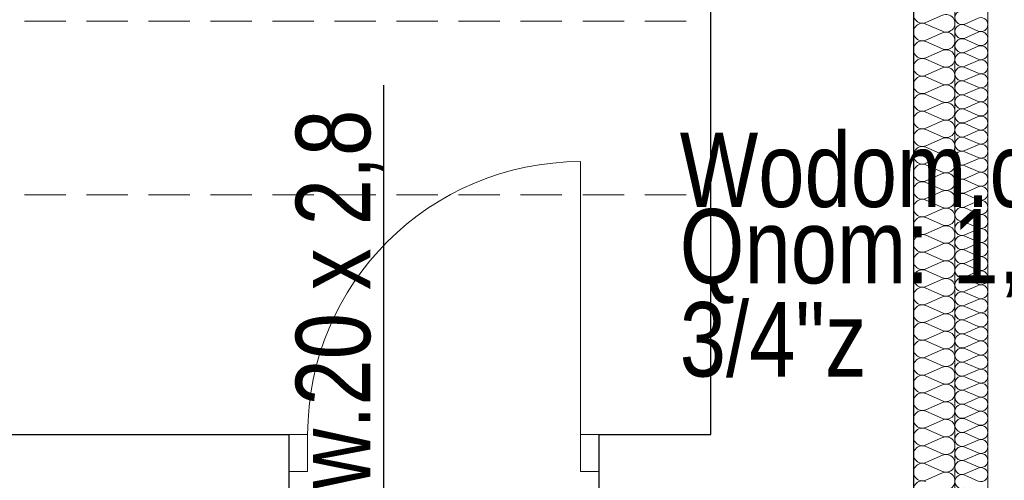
# Model space of a CAD drawing. Extents: x -438200 to -357500, y 15000 to 163871.
# Tile 59 of 148: x -416856 to -414475, y 71358 to 72473. Entities that reach past the tile are written whole.
import ezdxf
from ezdxf.lldxf.tags import DXFTag

# ---------------------------------------------------------------- set-up
doc = ezdxf.new("R2010")
doc.units = 0
doc.header["$MEASUREMENT"] = 0
doc.linetypes.add('Krawędzie ukryte', pattern=[150, 100, -50])
for name, color, linetype in [('#podkład', 252, 'Continuous'), ('Arch ocieplenie', 252, 'Continuous'), ('Inwent Izolacje', 252, 'Continuous'), ('IS_Text_Armatury_Wodociag', 7, 'Continuous')]:
    doc.layers.add(name, color=color, linetype=linetype)
for name, color, linetype, lineweight in [('Arch ocieplenie_Nr_Pióra__44', 252, 'Continuous', 13), ('Arch wykończenie_Nr_Pióra__3', 252, 'Continuous', 18), ('Inwent Izolacje_Nr_Pióra__44', 252, 'Continuous', 13), ('INWENT. DRZWI_Nr_Pióra__5', 252, 'Continuous', 13), ('INWENT.ŚCIANY_Nr_Pióra__1', 252, 'Continuous', 25), ('INWENT.ŚCIANY_Nr_Pióra__2', 252, 'Continuous', 13), ('Istniejące stropy_Nr_Pióra__5', 252, 'Continuous', 13)]:
    doc.layers.add(name, color=color, linetype=linetype, lineweight=lineweight)
doc.layers.add('IS_Opisy_działek_Wodociag', color=7, linetype='SOLID', true_color=0x000000)
doc.styles.get("Standard").update_dxf_attribs({"font": 'arial.ttf', "width": 0.8, "bigfont": 'BIGFONT.SHX'})
tags = doc.linetypes.add('SOLID', pattern=[10, 10, 0]).pattern_tags.tags
tags[6:7] = [DXFTag(74, 4), DXFTag(75, 0), DXFTag(340, '0'), DXFTag(46, 0.0), DXFTag(50, 0.0), DXFTag(44, 0.0), DXFTag(45, 0.0)]
tags[4:5] = [DXFTag(74, 4), DXFTag(75, 0), DXFTag(340, '0'), DXFTag(46, 0.0), DXFTag(50, 0.0), DXFTag(44, 0.0), DXFTag(45, 0.0)]

# ---------------------------------------------------------------- blocks, each defined once
blk = doc.blocks.new('Izolacja cieplna 14_186', base_point=(-414594.9, 57732.6))
at = {"layer": 'Arch ocieplenie_Nr_Pióra__44', "linetype": 'Continuous'}
for p, q in [((-414571.1, 62275.5), (-414538.8, 62289.7)), ((-414538.8, 62258.5), (-414571.1, 62272.7)), ((-414571.1, 62241.5), (-414538.8, 62255.7)), ((-414538.8, 62224.5), (-414571.1, 62238.7)), ((-414571.1, 62207.5), (-414538.8, 62221.6)), ((-414538.8, 62190.5), (-414571.1, 62204.6)), ((-414571.1, 62173.5), (-414538.8, 62187.6)), ((-414538.8, 62156.5), (-414571.1, 62170.6)), ((-414571.1, 62139.5), (-414538.8, 62153.6)), ((-414538.8, 62122.5), (-414571.1, 62136.6)), ((-414571.1, 62105.4), (-414538.8, 62119.6)), ((-414538.8, 62088.4), (-414571.1, 62102.6)), ((-414571.1, 62071.4), (-414538.8, 62085.6)), ((-414538.8, 62054.4), (-414571.1, 62068.6)), ((-414571.1, 62037.4), (-414538.8, 62051.6)), ((-414538.8, 62020.4), (-414571.1, 62034.5)), ((-414571.1, 62003.4), (-414538.8, 62017.5)), ((-414538.8, 61986.4), (-414571.1, 62000.5)), ((-414571.1, 61969.4), (-414538.8, 61983.5)), ((-414538.8, 61952.4), (-414571.1, 61966.5)), ((-414571.1, 61935.3), (-414538.8, 61949.5)), ((-414538.8, 61918.3), (-414571.1, 61932.5)), ((-414571.1, 61901.3), (-414538.8, 61915.5)), ((-414538.8, 61884.3), (-414571.1, 61898.5)), ((-414571.1, 61867.3), (-414538.8, 61881.5)), ((-414538.8, 61850.3), (-414571.1, 61864.5)), ((-414571.1, 61833.3), (-414538.8, 61847.4)), ((-414538.8, 61816.3), (-414571.1, 61830.4)), ((-414571.1, 61799.3), (-414538.8, 61813.4)), ((-414538.8, 61782.3), (-414571.1, 61796.4)), ((-414571.1, 61765.3), (-414538.8, 61779.4)), ((-414538.8, 61748.2), (-414571.1, 61762.4)), ((-414571.1, 61731.2), (-414538.8, 61745.4)), ((-414538.8, 61714.2), (-414571.1, 61728.4)), ((-414571.1, 61697.2), (-414538.8, 61711.4)), ((-414538.8, 61680.2), (-414571.1, 61694.4)), ((-414571.1, 61663.2), (-414538.8, 61677.3)), ((-414538.8, 61646.2), (-414571.1, 61660.3)), ((-414571.1, 61629.2), (-414538.8, 61643.3)), ((-414538.8, 61612.2), (-414571.1, 61626.3)), ((-414571.1, 61595.2), (-414538.8, 61609.3)), ((-414538.8, 61578.2), (-414571.1, 61592.3)), ((-414571.1, 61561.1), (-414538.8, 61575.3)), ((-414538.8, 61544.1), (-414571.1, 61558.3)), ((-414571.1, 61527.1), (-414538.8, 61541.3)), ((-414538.8, 61510.1), (-414571.1, 61524.3)), ((-414571.1, 61493.1), (-414538.8, 61507.3)), ((-414538.8, 61476.1), (-414571.1, 61490.2)), ((-414571.1, 61459.1), (-414538.8, 61473.2)), ((-414538.8, 61442.1), (-414571.1, 61456.2)), ((-414571.1, 61425.1), (-414538.8, 61439.2)), ((-414538.8, 61408.1), (-414571.1, 61422.2)), ((-414571.1, 61391), (-414538.8, 61405.2)), ((-414538.8, 61374), (-414571.1, 61388.2)), ((-414571.1, 61357), (-414538.8, 61371.2)), ((-414538.8, 61340), (-414571.1, 61354.2)), ((-414571.1, 61323), (-414538.8, 61337.2)), ((-414538.8, 61306), (-414571.1, 61320.2)), ((-414571.1, 61289), (-414538.8, 61303.1)), ((-414538.8, 61272), (-414571.1, 61286.1)), ((-414571.1, 61255), (-414538.8, 61269.1)), ((-414538.8, 61238), (-414571.1, 61252.1)), ((-414571.1, 61221), (-414538.8, 61235.1)), ((-414538.8, 61203.9), (-414571.1, 61218.1)), ((-414571.1, 61186.9), (-414538.8, 61201.1)), ((-414538.8, 61169.9), (-414571.1, 61184.1))]:
    blk.add_line(p, q, dxfattribs=at)
for centre, start_param, end_param in [((-414577.9, 62291.1), 4.299595, 8.266774), ((-414532, 62274.1), 1.158003, 5.125183), ((-414577.9, 62257.1), 4.299595, 8.266774), ((-414532, 62240.1), 1.158003, 5.125183), ((-414577.9, 62223.1), 4.299595, 8.266774), ((-414532, 62206.1), 1.158003, 5.125183), ((-414577.9, 62189.1), 4.299595, 8.266774), ((-414532, 62172), 1.158003, 5.125183), ((-414577.9, 62155), 4.299595, 8.266774), ((-414577.9, 62121), 4.299595, 8.266774), ((-414532, 62138), 1.158003, 5.125183), ((-414532, 62104), 1.158003, 5.125183), ((-414577.9, 62087), 4.299595, 8.266774), ((-414577.9, 62053), 4.299595, 8.266774), ((-414532, 62070), 1.158003, 5.125183), ((-414532, 62036), 1.158003, 5.125183), ((-414577.9, 62019), 4.299595, 8.266774), ((-414532, 62002), 1.158003, 5.125183), ((-414577.9, 61984.9), 4.299595, 8.266774), ((-414532, 61967.9), 1.158003, 5.125183), ((-414577.9, 61950.9), 4.299595, 8.266774), ((-414532, 61933.9), 1.158003, 5.125183), ((-414577.9, 61916.9), 4.299595, 8.266774), ((-414577.9, 61882.9), 4.299595, 8.266774), ((-414532, 61899.9), 1.158003, 5.125183), ((-414532, 61865.9), 1.158003, 5.125183), ((-414577.9, 61848.9), 4.299595, 8.266774), ((-414577.9, 61814.9), 4.299595, 8.266774), ((-414532, 61831.9), 1.158003, 5.125183), ((-414532, 61797.8), 1.158003, 5.125183), ((-414577.9, 61780.8), 4.299595, 8.266774), ((-414532, 61763.8), 1.158003, 5.125183), ((-414577.9, 61746.8), 4.299595, 8.266774), ((-414532, 61729.8), 1.158003, 5.125183), ((-414577.9, 61712.8), 4.299595, 8.266774), ((-414532, 61695.8), 1.158003, 5.125183), ((-414577.9, 61678.8), 4.299595, 8.266774), ((-414577.9, 61644.8), 4.299595, 8.266774), ((-414532, 61661.8), 1.158003, 5.125183), ((-414532, 61627.8), 1.158003, 5.125183), ((-414577.9, 61610.7), 4.299595, 8.266774), ((-414577.9, 61576.7), 4.299595, 8.266774), ((-414532, 61593.7), 1.158003, 5.125183), ((-414532, 61559.7), 1.158003, 5.125183), ((-414577.9, 61542.7), 4.299595, 8.266774), ((-414532, 61525.7), 1.158003, 5.125183), ((-414577.9, 61508.7), 4.299595, 8.266774), ((-414532, 61491.7), 1.158003, 5.125183), ((-414577.9, 61474.7), 4.299595, 8.266774), ((-414532, 61457.7), 1.158003, 5.125183), ((-414577.9, 61440.6), 4.299595, 8.266774), ((-414577.9, 61406.6), 4.299595, 8.266774), ((-414532, 61423.6), 1.158003, 5.125183), ((-414532, 61389.6), 1.158003, 5.125183), ((-414577.9, 61372.6), 4.299595, 8.266774), ((-414577.9, 61338.6), 4.299595, 8.266774), ((-414532, 61355.6), 1.158003, 5.125183), ((-414532, 61321.6), 1.158003, 5.125183), ((-414577.9, 61304.6), 4.299595, 8.266774), ((-414532, 61287.6), 1.158003, 5.125183), ((-414577.9, 61270.6), 4.299595, 8.266774), ((-414532, 61253.5), 1.158003, 5.125183), ((-414577.9, 61236.5), 4.299595, 8.266774), ((-414532, 61219.5), 1.158003, 5.125183), ((-414577.9, 61202.5), 4.299595, 8.266774), ((-414577.9, 61168.5), 4.299595, 8.266774), ((-414532, 61185.5), 1.158003, 5.125183)]:
    blk.add_ellipse(centre, major_axis=(-17, 0), ratio=0.999704, start_param=start_param, end_param=end_param, dxfattribs=at)
blk = doc.blocks.new('Izolacja cieplna 14_328', base_point=(-414694.9, 72092.6))
at = {"layer": 'Inwent Izolacje_Nr_Pióra__44', "linetype": 'Continuous'}
for p, q in [((-414624.7, 62296.8), (-414665.1, 62279.1)), ((-414665.1, 62275.5), (-414624.7, 62257.8)), ((-414624.7, 62254.2), (-414665.1, 62236.5)), ((-414665.1, 62233), (-414624.7, 62215.2)), ((-414624.7, 62211.7), (-414665.1, 62193.9)), ((-414665.1, 62190.4), (-414624.7, 62172.7)), ((-414624.7, 62169.1), (-414665.1, 62151.4)), ((-414665.1, 62147.8), (-414624.7, 62130.1)), ((-414624.7, 62126.5), (-414665.1, 62108.8)), ((-414665.1, 62105.2), (-414624.7, 62087.5)), ((-414624.7, 62083.9), (-414665.1, 62066.2)), ((-414665.1, 62062.6), (-414624.7, 62044.9)), ((-414624.7, 62041.3), (-414665.1, 62023.6)), ((-414665.1, 62020), (-414624.7, 62002.3)), ((-414624.7, 61998.8), (-414665.1, 61981)), ((-414665.1, 61977.5), (-414624.7, 61959.7)), ((-414624.7, 61956.2), (-414665.1, 61938.5)), ((-414665.1, 61934.9), (-414624.7, 61917.2)), ((-414624.7, 61913.6), (-414665.1, 61895.9)), ((-414665.1, 61892.3), (-414624.7, 61874.6)), ((-414624.7, 61871), (-414665.1, 61853.3)), ((-414665.1, 61849.7), (-414624.7, 61832)), ((-414624.7, 61828.4), (-414665.1, 61810.7)), ((-414665.1, 61807.1), (-414624.7, 61789.4)), ((-414624.7, 61785.8), (-414665.1, 61768.1)), ((-414665.1, 61764.5), (-414624.7, 61746.8)), ((-414624.7, 61743.3), (-414665.1, 61725.5)), ((-414665.1, 61722), (-414624.7, 61704.3)), ((-414624.7, 61700.7), (-414665.1, 61683)), ((-414665.1, 61679.4), (-414624.7, 61661.7)), ((-414624.7, 61658.1), (-414665.1, 61640.4)), ((-414665.1, 61636.8), (-414624.7, 61619.1)), ((-414624.7, 61615.5), (-414665.1, 61597.8)), ((-414665.1, 61594.2), (-414624.7, 61576.5)), ((-414624.7, 61572.9), (-414665.1, 61555.2)), ((-414665.1, 61551.6), (-414624.7, 61533.9)), ((-414624.7, 61530.3), (-414665.1, 61512.6)), ((-414665.1, 61509.1), (-414624.7, 61491.3)), ((-414624.7, 61487.8), (-414665.1, 61470)), ((-414665.1, 61466.5), (-414624.7, 61448.8)), ((-414624.7, 61445.2), (-414665.1, 61427.5)), ((-414665.1, 61423.9), (-414624.7, 61406.2)), ((-414624.7, 61402.6), (-414665.1, 61384.9)), ((-414665.1, 61381.3), (-414624.7, 61363.6)), ((-414624.7, 61360), (-414665.1, 61342.3)), ((-414665.1, 61338.7), (-414624.7, 61321)), ((-414624.7, 61317.4), (-414665.1, 61299.7)), ((-414665.1, 61296.1), (-414624.7, 61278.4)), ((-414624.7, 61274.8), (-414665.1, 61257.1)), ((-414665.1, 61253.6), (-414624.7, 61235.8)), ((-414624.7, 61232.3), (-414665.1, 61214.6)), ((-414665.1, 61211), (-414624.7, 61193.3)), ((-414624.7, 61189.7), (-414665.1, 61172))]:
    blk.add_line(p, q, dxfattribs=at)
for centre, start_param, end_param in [((-414673.7, 62298.6), 2.7288, 6.695979), ((-414616.2, 62277.3), 5.870392, 9.837571), ((-414673.7, 62256), 2.7288, 6.695979), ((-414673.7, 62213.5), 2.7288, 6.695979), ((-414616.2, 62234.7), 5.870392, 9.837571), ((-414616.2, 62192.2), 5.870392, 9.837571), ((-414673.7, 62170.9), 2.7288, 6.695979), ((-414616.2, 62149.6), 5.870392, 9.837571), ((-414673.7, 62128.3), 2.7288, 6.695979), ((-414616.2, 62107), 5.870392, 9.837571), ((-414673.7, 62085.7), 2.7288, 6.695979), ((-414616.2, 62064.4), 5.870392, 9.837571), ((-414673.7, 62043.1), 2.7288, 6.695979), ((-414616.2, 62021.8), 5.870392, 9.837571), ((-414673.7, 62000.5), 2.7288, 6.695979), ((-414616.2, 61979.2), 5.870392, 9.837571), ((-414673.7, 61958), 2.7288, 6.695979), ((-414616.2, 61936.7), 5.870392, 9.837571), ((-414673.7, 61915.4), 2.7288, 6.695979), ((-414616.2, 61894.1), 5.870392, 9.837571), ((-414673.7, 61872.8), 2.7288, 6.695979), ((-414616.2, 61851.5), 5.870392, 9.837571), ((-414673.7, 61830.2), 2.7288, 6.695979), ((-414616.2, 61808.9), 5.870392, 9.837571), ((-414673.7, 61787.6), 2.7288, 6.695979), ((-414616.2, 61766.3), 5.870392, 9.837571), ((-414673.7, 61745), 2.7288, 6.695979), ((-414616.2, 61723.8), 5.870392, 9.837571), ((-414673.7, 61702.5), 2.7288, 6.695979), ((-414616.2, 61681.2), 5.870392, 9.837571), ((-414673.7, 61659.9), 2.7288, 6.695979), ((-414673.7, 61617.3), 2.7288, 6.695979), ((-414616.2, 61638.6), 5.870392, 9.837571), ((-414616.2, 61596), 5.870392, 9.837571), ((-414673.7, 61574.7), 2.7288, 6.695979), ((-414616.2, 61553.4), 5.870392, 9.837571), ((-414673.7, 61532.1), 2.7288, 6.695979), ((-414616.2, 61510.8), 5.870392, 9.837571), ((-414673.7, 61489.5), 2.7288, 6.695979), ((-414616.2, 61468.3), 5.870392, 9.837571), ((-414673.7, 61447), 2.7288, 6.695979), ((-414616.2, 61425.7), 5.870392, 9.837571), ((-414673.7, 61404.4), 2.7288, 6.695979), ((-414616.2, 61383.1), 5.870392, 9.837571), ((-414673.7, 61361.8), 2.7288, 6.695979), ((-414616.2, 61340.5), 5.870392, 9.837571), ((-414673.7, 61319.2), 2.7288, 6.695979), ((-414616.2, 61297.9), 5.870392, 9.837571), ((-414673.7, 61276.6), 2.7288, 6.695979), ((-414616.2, 61255.3), 5.870392, 9.837571), ((-414673.7, 61234.1), 2.7288, 6.695979), ((-414616.2, 61212.8), 5.870392, 9.837571), ((-414673.7, 61191.5), 2.7288, 6.695979), ((-414616.2, 61170.2), 5.870392, 9.837571), ((-414673.7, 61148.9), 2.7288, 6.695979)]:
    blk.add_ellipse(centre, major_axis=(0, -21.3), ratio=0.998897, start_param=start_param, end_param=end_param, dxfattribs=at)
blk = doc.blocks.new('piętro')
at = {"layer": 'Arch wykończenie_Nr_Pióra__3', "color": 252, "linetype": 'Continuous'}
blk.add_line((-414514.9, 64644.3), (-414514.9, 50084.3), dxfattribs=at)
at = {"layer": 'INWENT. DRZWI_Nr_Pióra__5', "color": 252, "linetype": 'Continuous'}
for p, q in [((-415499.9, 53634.3), (-415499.9, 54294.3)), ((-416204.9, 53634.3), (-416159.9, 53634.3)), ((-416159.9, 53634.3), (-416159.9, 53544.3)), ((-415454.9, 53634.3), (-415499.9, 53634.3)), ((-415499.9, 53634.3), (-415499.9, 53544.3)), ((-416159.9, 53544.3), (-416204.9, 53544.3)), ((-415499.9, 53544.3), (-415454.9, 53544.3))]:
    blk.add_line(p, q, dxfattribs=at)
blk.add_arc((-415499.9, 53634.3), 660, 90, 180, dxfattribs=at)
at = {"layer": 'INWENT.ŚCIANY_Nr_Pióra__1', "color": 252, "linetype": 'Continuous'}
for p, q in [((-414694.9, 64444.3), (-414694.9, 50264.3)), ((-415184.9, 53634.3), (-415184.9, 57845)), ((-417884.9, 53634.3), (-416204.9, 53634.3)), ((-416204.9, 53424.3), (-416204.9, 53634.3)), ((-415454.9, 53424.3), (-415454.9, 53634.3)), ((-415454.9, 53634.3), (-415184.9, 53634.3))]:
    blk.add_line(p, q, dxfattribs=at)
at = {"layer": 'INWENT.ŚCIANY_Nr_Pióra__2', "color": 252, "linetype": 'Continuous'}
blk.add_line((-414594.9, 64604.3), (-414594.9, 50164.3), dxfattribs=at)
at = {"layer": 'Istniejące stropy_Nr_Pióra__5', "color": 252, "linetype": 'Krawędzie ukryte'}
for p, q in [((-418794.9, 54634.3), (-415204.9, 54634.3)), ((-418794.9, 54214.3), (-415204.9, 54214.3))]:
    blk.add_line(p, q, dxfattribs=at)
at = {"layer": 'Arch ocieplenie', "color": 252, "linetype": 'Continuous', "lineweight": 13}
blk.add_blockref('Izolacja cieplna 14_186', (-414594.9, 50084.3), dxfattribs=at)
at = {"layer": 'Inwent Izolacje', "color": 252, "linetype": 'Continuous', "lineweight": 13}
blk.add_blockref('Izolacja cieplna 14_328', (-414694.9, 64444.3), dxfattribs=at)

msp = doc.modelspace()

# ---------------------------------------------------------------- block references
at = {"layer": '#podkład', "color": 3, "lineweight": 50}
msp.add_blockref('piętro', (0, 17835.1), dxfattribs=at)

# ---------------------------------------------------------------- next in the draw order: linework, layer by layer
at = {"layer": 'IS_Opisy_działek_Wodociag', "ltscale": 10}
msp.add_line((-415975.4, 71086.6), (-415975.4, 72314.2), dxfattribs=at)

# ---------------------------------------------------------------- next in the draw order: texts
at = {"layer": 'IS_Opisy_działek_Wodociag', "ltscale": 10, "insert": (-415975.2, 71237.5), "char_height": 180, "attachment_point": 7, "rotation": 90}
msp.add_mtext('\\fArial|b0|i0;cw.20 x 2,8', dxfattribs=at)
at = {"layer": 'IS_Text_Armatury_Wodociag', "linetype": 'SOLID', "ltscale": 10, "char_height": 180, "attachment_point": 7}
for s, insert in [('\\fArial|b0|i0;Qnom: 1,0 m³/h', (-415260.2, 71785.4)), ('\\fArial|b0|i0;Wodom.c.w.', (-415260.2, 72017)), ('\\fArial|b0|i0;3/4"z', (-415260.2, 71607))]:
    msp.add_mtext(s, dxfattribs=dict(at, insert=insert))

doc.saveas('drawing.dxf')
